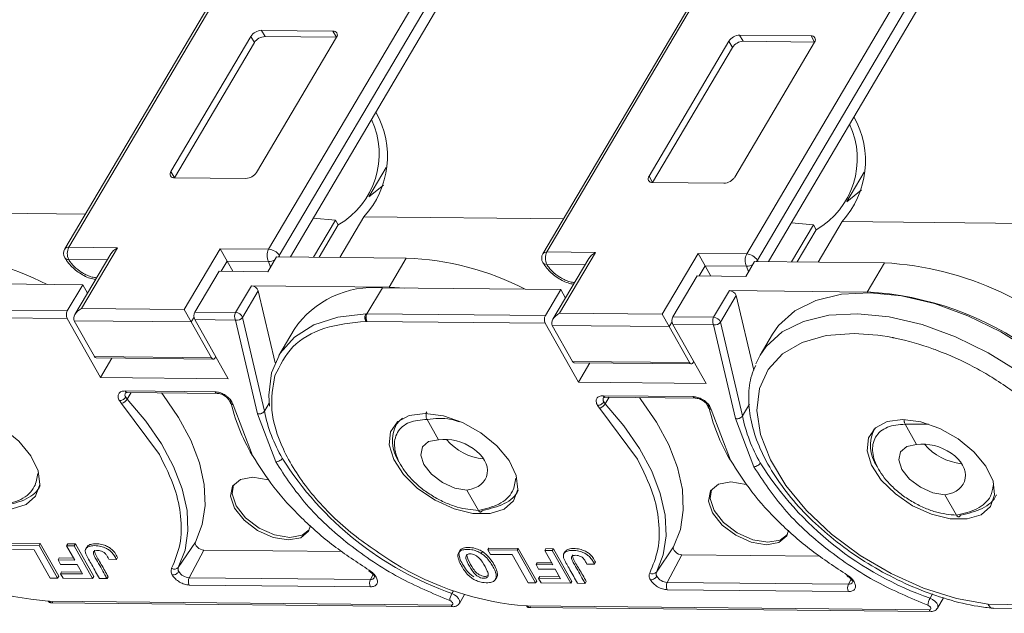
# Model space of a CAD drawing. Header units: millimetres. Extents: x 3045 to 3672, y -465 to -26.
# Tile 26 of 28: x 3508 to 3564, y -140 to -106. Entities that reach past the tile are written whole.
import ezdxf

# ---------------------------------------------------------------- set-up
doc = ezdxf.new("R2010")
doc.units = ezdxf.units.MM

msp = doc.modelspace()

# ---------------------------------------------------------------- linework, layer by layer
at = {"color": 7, "linetype": 'Continuous', "lineweight": 15}
for p, q in [((3510.704, -119.128), (3520.529, -102.498)), ((3520.299, -102.6), (3510.474, -119.229)), ((3531.959, -102.612), (3522.134, -119.241)), ((3532.568, -102.972), (3522.743, -119.601)), ((3547.65, -102.872), (3537.825, -119.501)), ((3538.055, -119.4), (3547.879, -102.77)), ((3559.31, -102.884), (3549.485, -119.513)), ((3559.918, -103.244), (3550.094, -119.873)), ((3523.376, -119.682), (3532.657, -103.973)), ((3550.726, -119.954), (3560.007, -104.245)), ((3525.814, -106.758), (3521.732, -106.718)), ((3521.732, -106.718), (3521.932, -107.073)), ((3525.814, -106.758), (3526.015, -107.114)), ((3553.164, -107.03), (3549.082, -106.99)), ((3549.082, -106.99), (3549.283, -107.345)), ((3553.164, -107.03), (3553.365, -107.386)), ((3521.116, -107.065), (3516.547, -114.798)), ((3521.316, -107.421), (3516.748, -115.153)), ((3521.316, -107.421), (3521.116, -107.065)), ((3521.446, -114.846), (3526.015, -107.114)), ((3526.014, -107.114), (3521.932, -107.073)), ((3548.466, -107.337), (3543.898, -115.069)), ((3548.667, -107.693), (3548.466, -107.337)), ((3548.797, -115.118), (3553.365, -107.386)), ((3553.365, -107.386), (3549.283, -107.345)), ((3548.667, -107.693), (3544.099, -115.425)), ((3516.547, -114.798), (3516.748, -115.153)), ((3527.872, -116.236), (3528.859, -114.566)), ((3555.223, -116.508), (3556.209, -114.838)), ((3516.748, -115.153), (3520.83, -115.194)), ((3543.898, -115.069), (3544.099, -115.425)), ((3544.099, -115.425), (3548.181, -115.466)), ((3528.703, -115.576), (3527.862, -116.254)), ((3556.053, -115.848), (3555.212, -116.526)), ((3500.237, -117.116), (3511.656, -117.229)), ((3524.688, -117.46), (3525.953, -117.571)), ((3524.697, -119.696), (3525.953, -117.571)), ((3525.953, -117.571), (3526.114, -117.856)), ((3527.588, -117.388), (3526.215, -119.711)), ((3527.588, -117.388), (3539.006, -117.501)), ((3552.039, -117.732), (3553.303, -117.843)), ((3554.938, -117.66), (3553.566, -119.983)), ((3554.938, -117.66), (3578.081, -117.89)), ((3526.114, -117.856), (3525.025, -119.699)), ((3552.048, -119.968), (3553.303, -117.843)), ((3553.465, -118.128), (3552.376, -119.971)), ((3553.303, -117.843), (3553.465, -118.128)), ((3513.48, -119.155), (3510.704, -119.128)), ((3511.427, -122.631), (3513.48, -119.155)), ((3519.358, -119.214), (3517.305, -122.689)), ((3522.134, -119.241), (3519.358, -119.214)), ((3519.76, -119.925), (3519.358, -119.214)), ((3540.831, -119.427), (3538.055, -119.4)), ((3510.697, -119.835), (3512.896, -119.857)), ((3513.103, -119.505), (3511.05, -122.98)), ((3519.42, -120.5), (3519.76, -119.925)), ((3520.088, -120.507), (3519.76, -119.925)), ((3519.76, -119.925), (3522.127, -119.948)), ((3522.084, -120.527), (3522.587, -119.675)), ((3522.127, -119.948), (3522.237, -120.268)), ((3522.587, -119.675), (3530.01, -119.748)), ((3522.743, -119.601), (3522.783, -119.677)), ((3530.01, -119.748), (3529.024, -121.418)), ((3540.454, -119.777), (3538.401, -123.252)), ((3538.777, -122.903), (3540.831, -119.427)), ((3546.709, -119.486), (3544.656, -122.961)), ((3549.485, -119.513), (3546.709, -119.486)), ((3547.11, -120.197), (3546.709, -119.486)), ((3549.434, -120.799), (3549.938, -119.947)), ((3549.938, -119.947), (3557.361, -120.02)), ((3550.094, -119.873), (3550.134, -119.949)), ((3517.915, -122.843), (3519.3, -120.499)), ((3519.3, -120.499), (3522.084, -120.527)), ((3538.048, -120.107), (3540.246, -120.129)), ((3546.77, -120.772), (3547.11, -120.197)), ((3547.438, -120.779), (3547.11, -120.197)), ((3547.11, -120.197), (3549.478, -120.22)), ((3549.478, -120.22), (3549.587, -120.54)), ((3557.361, -120.02), (3556.374, -121.69)), ((3545.266, -123.115), (3546.651, -120.771)), ((3546.651, -120.771), (3549.434, -120.799)), ((3511.496, -121.279), (3501.295, -121.177)), ((3511.496, -121.279), (3510.615, -122.77)), ((3511.496, -121.279), (3511.769, -121.763)), ((3521.145, -121.339), (3520.243, -122.866)), ((3520.636, -123.144), (3521.538, -121.617)), ((3529.024, -121.418), (3521.145, -121.339)), ((3521.538, -121.617), (3522.499, -125.734)), ((3527.759, -122.941), (3528.641, -121.449)), ((3538.847, -121.551), (3528.645, -121.449)), ((3529.024, -121.418), (3529.928, -121.462)), ((3538.847, -121.551), (3537.966, -123.042)), ((3538.847, -121.551), (3539.12, -122.035)), ((3548.495, -121.611), (3547.593, -123.138)), ((3556.374, -121.69), (3548.495, -121.611)), ((3547.986, -123.416), (3548.888, -121.889)), ((3548.888, -121.889), (3549.887, -126.167)), ((3510.615, -122.77), (3500.406, -122.669)), ((3517.305, -122.689), (3511.427, -122.631)), ((3517.706, -123.4), (3517.305, -122.689)), ((3510.611, -123.199), (3500.405, -123.097)), ((3512.516, -126.576), (3510.611, -123.199)), ((3511.012, -123.334), (3517.706, -123.4)), ((3512.171, -125.388), (3511.012, -123.334)), ((3517.706, -123.4), (3517.866, -123.129)), ((3517.911, -123.271), (3519.816, -126.649)), ((3520.238, -123.295), (3517.911, -123.271)), ((3520.243, -122.866), (3517.915, -122.843)), ((3521.491, -128.66), (3520.238, -123.295)), ((3521.889, -128.513), (3520.636, -123.144)), ((3527.688, -122.945), (3527.757, -122.941)), ((3537.966, -123.042), (3527.757, -122.941)), ((3544.656, -122.961), (3538.777, -122.903)), ((3545.057, -123.672), (3544.656, -122.961)), ((3547.593, -123.138), (3545.266, -123.115)), ((3517.706, -123.4), (3518.865, -125.455)), ((3523.593, -123.828), (3522.711, -125.322)), ((3527.755, -123.369), (3527.695, -123.369)), ((3537.962, -123.471), (3527.755, -123.369)), ((3539.867, -126.848), (3537.962, -123.471)), ((3538.362, -123.606), (3545.057, -123.672)), ((3539.521, -125.66), (3538.362, -123.606)), ((3545.057, -123.672), (3545.217, -123.401)), ((3545.057, -123.672), (3546.216, -125.727)), ((3545.262, -123.543), (3547.167, -126.921)), ((3547.589, -123.567), (3545.262, -123.543)), ((3548.842, -128.932), (3547.589, -123.567)), ((3549.24, -128.785), (3547.986, -123.416)), ((3550.957, -124.108), (3550.247, -125.311)), ((3518.865, -125.455), (3512.171, -125.388)), ((3512.272, -125.462), (3518.967, -125.529)), ((3513.169, -125.471), (3512.516, -126.576)), ((3549.999, -125.808), (3550.247, -125.311)), ((3546.216, -125.727), (3539.521, -125.66)), ((3539.622, -125.734), (3546.317, -125.801)), ((3540.519, -125.743), (3539.867, -126.848)), ((3519.816, -126.649), (3512.516, -126.576)), ((3547.167, -126.921), (3539.867, -126.848)), ((3513.924, -127.35), (3519.065, -127.401)), ((3513.941, -127.458), (3513.945, -127.453)), ((3514.274, -127.442), (3514.04, -127.814)), ((3514.046, -127.44), (3519.188, -127.491)), ((3541.274, -127.622), (3546.416, -127.673)), ((3541.292, -127.73), (3541.295, -127.725)), ((3541.625, -127.714), (3541.39, -128.086)), ((3541.397, -127.712), (3546.539, -127.763)), ((3513.722, -128.079), (3513.594, -127.907)), ((3515.884, -130.991), (3513.722, -128.079)), ((3520.031, -127.971), (3520.097, -128.143)), ((3520.097, -128.143), (3521.214, -131.044)), ((3521.889, -128.513), (3522.163, -128.05)), ((3541.073, -128.351), (3540.945, -128.179)), ((3543.234, -131.263), (3541.073, -128.351)), ((3547.381, -128.243), (3547.447, -128.415)), ((3547.447, -128.415), (3548.565, -131.316)), ((3549.24, -128.785), (3549.643, -128.102)), ((3522.541, -131.413), (3521.491, -128.66)), ((3531.857, -130.148), (3531.198, -128.979)), ((3549.892, -131.685), (3548.842, -128.932)), ((3529.534, -129.09), (3529.378, -129.354)), ((3556.797, -129.511), (3556.729, -129.626)), ((3559.208, -130.42), (3558.549, -129.251)), ((3558.549, -129.251), (3559.877, -129.254)), ((3534.138, -134.19), (3533.478, -133.022)), ((3561.488, -134.462), (3560.829, -133.294)), ((3509.005, -136.194), (3507.327, -136.177)), ((3507.39, -136.07), (3509.068, -136.087)), ((3509.005, -136.194), (3509.068, -136.087)), ((3510.059, -138.062), (3509.005, -136.194)), ((3509.068, -136.087), (3510.122, -137.955)), ((3510.578, -136.209), (3510.641, -136.103)), ((3511.012, -136.214), (3510.578, -136.209)), ((3510.578, -136.209), (3511.038, -137.026)), ((3510.641, -136.103), (3511.075, -136.107)), ((3511.012, -136.214), (3511.075, -136.107)), ((3512.065, -138.082), (3511.012, -136.214)), ((3511.075, -136.107), (3512.128, -137.975)), ((3511.737, -136.281), (3511.674, -136.387)), ((3516.967, -137.448), (3517.952, -136.001)), ((3544.317, -137.72), (3545.302, -136.272)), ((3507.472, -136.433), (3508.716, -136.446)), ((3508.716, -136.446), (3509.625, -138.057)), ((3513.429, -136.988), (3513.492, -136.882)), ((3518.432, -136.456), (3517.589, -138.039)), ((3526.327, -136.535), (3518.432, -136.456)), ((3534.365, -136.543), (3534.302, -136.649)), ((3534.741, -136.342), (3534.678, -136.449)), ((3534.678, -136.449), (3534.823, -136.705)), ((3536.356, -136.466), (3534.678, -136.449)), ((3534.741, -136.342), (3536.418, -136.359)), ((3534.823, -136.705), (3536.066, -136.718)), ((3536.066, -136.718), (3536.975, -138.329)), ((3536.356, -136.466), (3536.418, -136.359)), ((3537.409, -138.334), (3536.356, -136.466)), ((3536.418, -136.359), (3537.472, -138.227)), ((3537.928, -136.481), (3537.991, -136.375)), ((3538.362, -136.486), (3537.928, -136.481)), ((3537.928, -136.481), (3538.389, -137.298)), ((3537.991, -136.375), (3538.425, -136.379)), ((3538.362, -136.486), (3538.425, -136.379)), ((3539.416, -138.354), (3538.362, -136.486)), ((3538.425, -136.379), (3539.479, -138.247)), ((3539.088, -136.553), (3539.025, -136.659)), ((3545.782, -136.728), (3544.94, -138.311)), ((3553.678, -136.807), (3545.782, -136.728)), ((3510.149, -136.91), (3510.086, -137.016)), ((3510.231, -137.273), (3510.086, -137.016)), ((3511.038, -137.026), (3510.086, -137.016)), ((3510.149, -136.91), (3510.977, -136.918)), ((3511.183, -137.282), (3510.231, -137.273)), ((3511.487, -137.821), (3511.183, -137.282)), ((3512.995, -136.984), (3513.429, -136.988)), ((3537.5, -137.182), (3537.437, -137.288)), ((3537.581, -137.545), (3537.437, -137.288)), ((3538.389, -137.298), (3537.437, -137.288)), ((3537.5, -137.182), (3538.328, -137.19)), ((3540.345, -137.256), (3540.779, -137.26)), ((3540.779, -137.26), (3540.842, -137.154)), ((3510.059, -138.062), (3510.122, -137.955)), ((3510.228, -137.808), (3510.291, -137.702)), ((3510.372, -138.065), (3510.228, -137.808)), ((3510.228, -137.808), (3511.487, -137.821)), ((3510.291, -137.702), (3511.426, -137.713)), ((3512.065, -138.082), (3512.128, -137.975)), ((3512.89, -138.09), (3512.953, -137.983)), ((3527.955, -138.142), (3528.111, -137.849)), ((3537.578, -138.08), (3537.641, -137.974)), ((3538.533, -137.554), (3537.581, -137.545)), ((3537.641, -137.974), (3538.776, -137.985)), ((3538.837, -138.093), (3538.533, -137.554)), ((3509.625, -138.057), (3510.059, -138.062)), ((3510.372, -138.065), (3512.065, -138.082)), ((3512.456, -138.086), (3512.89, -138.09)), ((3527.955, -138.142), (3517.589, -138.039)), ((3527.957, -138.559), (3517.591, -138.456)), ((3535.119, -138.126), (3535.182, -138.02)), ((3536.975, -138.329), (3537.409, -138.334)), ((3537.409, -138.334), (3537.472, -138.227)), ((3537.723, -138.337), (3537.578, -138.08)), ((3537.578, -138.08), (3538.837, -138.093)), ((3537.723, -138.337), (3539.416, -138.354)), ((3539.416, -138.354), (3539.479, -138.247)), ((3539.806, -138.358), (3540.24, -138.362)), ((3540.24, -138.362), (3540.303, -138.255)), ((3555.306, -138.414), (3544.94, -138.311)), ((3555.306, -138.414), (3555.461, -138.121)), ((3532.713, -138.787), (3532.624, -138.937)), ((3533.048, -139.508), (3533.349, -138.998)), ((3555.308, -138.831), (3544.942, -138.728)), ((3560.117, -138.968), (3559.975, -139.209)), ((3509.589, -139.379), (3509.528, -139.378)), ((3532.569, -139.607), (3509.589, -139.379)), ((3509.712, -139.469), (3532.692, -139.697)), ((3533.069, -139.451), (3533.048, -139.508)), ((3536.94, -139.651), (3536.879, -139.65)), ((3559.92, -139.879), (3536.94, -139.651)), ((3560.398, -139.78), (3560.747, -139.19)), ((3590.67, -139.833), (3563.301, -139.561)), ((3537.062, -139.741), (3560.043, -139.969)), ((3560.419, -139.723), (3560.398, -139.78)), ((3563.598, -139.798), (3591.456, -140.075))]:
    msp.add_line(p, q, dxfattribs=at)
at = {"color": 7, "linetype": 'Continuous', "lineweight": 15, "flags": 128}
for points in [[(3522.743, -119.601), (3522.695, -119.669), (3522.69, -119.676)], [(3550.094, -119.873), (3550.045, -119.941), (3550.04, -119.948)], [(3550.957, -124.108), (3551.305, -123.612), (3552.234, -122.774), (3553.445, -122.171), (3554.9, -121.82), (3556.552, -121.734), (3558.349, -121.914), (3560.233, -122.357), (3562.144, -123.046), (3564.02, -123.96), (3565.802, -125.07)], [(3522.181, -128.214), (3522.139, -127.589), (3522.295, -126.311), (3522.79, -125.194), (3523.608, -124.272), (3524.722, -123.577), (3526.097, -123.13), (3527.688, -122.945)], [(3550.247, -125.311), (3550.594, -124.815), (3551.523, -123.977), (3552.734, -123.373), (3554.189, -123.023), (3555.842, -122.937), (3557.639, -123.117), (3559.523, -123.559), (3561.433, -124.249), (3563.309, -125.163), (3565.091, -126.273)], [(3563.301, -139.561), (3561.479, -139.231), (3559.606, -138.638), (3557.747, -137.804), (3555.969, -136.759), (3554.335, -135.538), (3552.903, -134.187), (3551.725, -132.753), (3550.841, -131.286), (3550.283, -129.84), (3550.072, -128.464), (3550.214, -127.209), (3550.705, -126.118), (3551.526, -125.231), (3552.65, -124.58), (3554.036, -124.186), (3555.634, -124.064)], [(3518.865, -125.455), (3518.901, -125.501), (3518.944, -125.525), (3518.989, -125.526), (3519.032, -125.503), (3519.069, -125.458), (3519.096, -125.396), (3519.1, -125.38)], [(3546.216, -125.727), (3546.252, -125.773), (3546.294, -125.797), (3546.339, -125.798), (3546.382, -125.775), (3546.419, -125.73), (3546.446, -125.668), (3546.451, -125.652)], [(3516.967, -137.448), (3517.352, -136.457), (3517.519, -135.363), (3517.464, -134.186), (3517.189, -132.946), (3516.699, -131.667), (3516.002, -130.369), (3515.11, -129.077), (3514.04, -127.814)], [(3517.952, -136.001), (3518.34, -135.001), (3518.508, -133.899), (3518.453, -132.712), (3518.176, -131.462), (3517.682, -130.172), (3516.979, -128.864), (3516.08, -127.562), (3516, -127.459)], [(3545.302, -136.272), (3545.691, -135.273), (3545.859, -134.171), (3545.804, -132.984), (3545.527, -131.734), (3545.032, -130.444), (3544.329, -129.136), (3543.43, -127.834), (3543.351, -127.731)], [(3503.734, -128.361), (3504.781, -128.499), (3505.879, -128.88), (3506.931, -129.472), (3507.844, -130.22), (3508.535, -131.059), (3508.944, -131.915), (3509.035, -132.71), (3508.799, -133.376), (3508.258, -133.851), (3507.459, -134.095), (3506.473, -134.085), (3505.388, -133.823), (3504.301, -133.331), (3503.308, -132.653), (3502.497, -131.851), (3501.94, -130.994), (3501.688, -130.159), (3501.761, -129.42), (3502.154, -128.843), (3502.832, -128.48), (3503.734, -128.361)], [(3544.317, -137.72), (3544.702, -136.729), (3544.869, -135.635), (3544.815, -134.458), (3544.54, -133.218), (3544.049, -131.939), (3543.352, -130.641), (3542.461, -129.349), (3541.39, -128.086)], [(3531.085, -128.633), (3532.132, -128.771), (3533.23, -129.152), (3534.282, -129.744), (3535.194, -130.492), (3535.886, -131.331), (3536.295, -132.187), (3536.386, -132.982), (3536.15, -133.648), (3535.608, -134.123), (3534.809, -134.367), (3533.824, -134.357), (3532.739, -134.095), (3531.652, -133.603), (3530.659, -132.925), (3529.848, -132.123), (3529.291, -131.266), (3529.038, -130.431), (3529.112, -129.692), (3529.505, -129.115), (3530.182, -128.752), (3531.085, -128.633)], [(3529.449, -129.247), (3529.595, -129.078), (3529.795, -128.913)], [(3558.412, -128.989), (3559.451, -129.125), (3560.54, -129.504), (3561.584, -130.09), (3562.489, -130.833), (3563.175, -131.665), (3563.581, -132.514), (3563.671, -133.304), (3563.437, -133.963), (3562.9, -134.435), (3562.107, -134.677), (3561.129, -134.667), (3560.053, -134.407), (3558.975, -133.919), (3557.989, -133.247), (3557.185, -132.451), (3556.633, -131.6), (3556.382, -130.772), (3556.455, -130.039), (3556.845, -129.467), (3557.517, -129.106), (3558.412, -128.989)], [(3533.478, -133.022), (3532.785, -132.906), (3532.074, -132.589), (3531.454, -132.12), (3531.018, -131.568), (3530.833, -131.02), (3530.928, -130.557), (3531.288, -130.251), (3531.857, -130.148)], [(3560.829, -133.294), (3560.136, -133.178), (3559.425, -132.861), (3558.804, -132.391), (3558.369, -131.84), (3558.184, -131.292), (3558.279, -130.829), (3558.638, -130.523), (3559.208, -130.42)], [(3523.261, -135.88), (3522.394, -135.735), (3521.506, -135.339), (3520.73, -134.752), (3520.185, -134.063), (3519.954, -133.377), (3520.073, -132.799), (3520.522, -132.416), (3521.234, -132.287), (3522.1, -132.432), (3522.17, -132.454)], [(3520.118, -132.73), (3520.038, -133.235), (3520.269, -133.921), (3520.814, -134.61), (3521.59, -135.197), (3522.478, -135.593), (3523.344, -135.738)], [(3550.611, -136.152), (3549.745, -136.007), (3548.856, -135.611), (3548.08, -135.024), (3547.536, -134.335), (3547.305, -133.649), (3547.423, -133.071), (3547.872, -132.688), (3548.584, -132.559), (3549.451, -132.704), (3549.495, -132.718)], [(3547.469, -133.002), (3547.389, -133.507), (3547.62, -134.193), (3548.164, -134.882), (3548.94, -135.469), (3549.829, -135.865), (3550.695, -136.01)], [(3524.533, -135.052), (3524.422, -135.368), (3523.973, -135.751), (3523.261, -135.88)], [(3523.344, -135.738), (3524.056, -135.609), (3524.46, -135.295)], [(3551.886, -135.309), (3551.772, -135.64), (3551.323, -136.023), (3550.611, -136.152)], [(3550.695, -136.01), (3551.407, -135.881), (3551.811, -135.567)], [(3517.952, -136.001), (3517.936, -136.064), (3517.95, -136.138), (3517.991, -136.215), (3518.057, -136.291), (3518.141, -136.358), (3518.237, -136.41), (3518.337, -136.444), (3518.432, -136.456)], [(3545.302, -136.272), (3545.287, -136.336), (3545.3, -136.41), (3545.342, -136.487), (3545.407, -136.563), (3545.492, -136.63), (3545.588, -136.682), (3545.687, -136.716), (3545.782, -136.728)], [(3527.891, -137.612), (3527.875, -137.636), (3527.864, -137.651), (3527.859, -137.658), (3527.858, -137.657)], [(3555.241, -137.884), (3555.225, -137.908), (3555.215, -137.923), (3555.209, -137.93), (3555.209, -137.928)], [(3532.624, -138.937), (3532.773, -139.009), (3532.904, -139.108), (3533.004, -139.223), (3533.061, -139.341), (3533.069, -139.449), (3533.069, -139.451)], [(3532.493, -139.341), (3532.552, -139.369), (3532.604, -139.409), (3532.644, -139.454), (3532.666, -139.501), (3532.669, -139.544), (3532.653, -139.578), (3532.618, -139.6), (3532.569, -139.607)], [(3559.843, -139.613), (3559.902, -139.641), (3559.955, -139.68), (3559.994, -139.726), (3560.017, -139.773), (3560.02, -139.816), (3560.003, -139.85), (3559.968, -139.872), (3559.92, -139.879)], [(3559.975, -139.209), (3560.123, -139.281), (3560.255, -139.38), (3560.355, -139.495), (3560.412, -139.613), (3560.42, -139.721), (3560.419, -139.723)]]:
    msp.add_lwpolyline(points, dxfattribs=at)
at = {"color": 7, "linetype": 'Continuous', "lineweight": 15}
for centre, radius, start, end in [((3521.759, -107.486), 0.769, 92.0373, 146.8179), ((3525.847, -106.974), 0.218, 320.211, 98.6442), ((3549.11, -107.758), 0.769, 92.0373, 146.8179), ((3553.197, -107.246), 0.218, 320.211, 98.6442), ((3521.96, -107.841), 0.769, 92.0373, 146.8179), ((3549.31, -108.113), 0.769, 92.0373, 146.8179), ((3523.771, -113.917), 5.158, 317.7133, 29.2632), ((3523.761, -113.788), 4.699, 300.0432, 24.8613), ((3551.112, -114.06), 4.699, 300.0432, 24.8613), ((3551.122, -114.189), 5.158, 317.7133, 29.2632), ((3516.715, -114.937), 0.218, 140.211, 278.6442), ((3520.803, -114.426), 0.769, 272.0373, 326.8179), ((3544.066, -115.209), 0.218, 140.211, 278.6442), ((3548.153, -114.698), 0.769, 272.0373, 326.8179), ((3510.905, -119.483), 0.5, 149.4249, 209.4276), ((3510.677, -119.378), 0.251, 83.81, 143.7347), ((3511.383, -119.488), 0.768, 152.0331, 206.8221), ((3522.813, -119.602), 0.768, 152.0331, 206.8221), ((3522.092, -120.009), 0.768, 32.0331, 86.8221), ((3538.028, -119.65), 0.251, 83.81, 143.7347), ((3538.733, -119.76), 0.768, 152.0331, 206.8221), ((3502.025, -135.795), 16.331, 62.8879, 87.7746), ((3510.669, -119.597), 0.24, 213.4737, 276.6896), ((3522.107, -119.215), 0.733, 271.5901, 301.3961), ((3529.376, -136.067), 16.331, 62.8879, 87.7746), ((3538.255, -119.755), 0.5, 149.4249, 209.4276), ((3550.163, -119.874), 0.768, 152.0331, 206.8221), ((3549.442, -120.281), 0.768, 32.0331, 86.8221), ((3538.02, -119.869), 0.24, 213.4737, 276.6896), ((3549.457, -119.487), 0.733, 271.5901, 301.3961), ((3556.353, -138.137), 18.145, 43.3493, 86.8179), ((3521.131, -121.776), 0.437, 21.3105, 88.2063), ((3528.146, -126.946), 5.518, 84.9102, 145.6013), ((3548.482, -122.048), 0.437, 21.3105, 88.2063), ((3555.441, -139.372), 17.707, 53.7796, 86.9775), ((3511.027, -122.989), 0.466, 152.0331, 206.8221), ((3518.327, -123.061), 0.466, 152.0331, 206.8221), ((3520.654, -123.084), 0.466, 152.0331, 206.8221), ((3520.325, -122.924), 0.38, 256.8367, 324.7558), ((3520.229, -123.302), 0.437, 21.3105, 88.2063), ((3528.178, -123.158), 0.473, 164.9284, 206.5629), ((3538.377, -123.261), 0.466, 152.0331, 206.8221), ((3545.677, -123.333), 0.466, 152.0331, 206.8221), ((3548.005, -123.356), 0.466, 152.0331, 206.8221), ((3547.58, -123.574), 0.437, 21.3105, 88.2063), ((3547.676, -123.196), 0.38, 256.8367, 324.7558), ((3512.283, -125.341), 0.122, 202.656, 264.887), ((3539.633, -125.613), 0.122, 202.656, 264.887), ((3513.465, -127.448), 0.682, 292.221, 327.543), ((3514.148, -127.568), 0.234, 152.1267, 216.8181), ((3514.059, -127.294), 0.146, 202.383, 265.1601), ((3514.455, -127.424), 0.57, 209.8948, 223.2837), ((3519.201, -127.345), 0.147, 202.4741, 264.2457), ((3530.114, -125.665), 10.407, 192.2476, 210.969), ((3541.498, -127.839), 0.234, 152.1267, 216.8181), ((3541.409, -127.566), 0.146, 202.383, 265.1601), ((3546.552, -127.616), 0.147, 202.4741, 264.2457), ((3520.135, -127.925), 0.221, 203.0502, 259.9946), ((3540.815, -127.72), 0.682, 292.221, 327.543), ((3541.805, -127.696), 0.57, 209.8948, 223.2837), ((3547.486, -128.197), 0.221, 203.0502, 259.9946), ((3557.464, -125.937), 10.407, 192.2476, 210.969), ((3530.586, -126.737), 8.876, 191.5427, 210.202), ((3557.936, -127.009), 8.876, 191.5427, 210.202), ((3531.27, -130.209), 2.059, 152.1644, 215.3955), ((3558.62, -130.481), 2.059, 152.1644, 215.3955), ((3534.743, -128.056), 3.202, 220.2871, 264.4174), ((3562.093, -128.328), 3.202, 220.2871, 264.4174), ((3538.814, -121.207), 18.78, 212.1561, 250.7561), ((3566.164, -121.479), 18.78, 212.1561, 250.7561), ((3510.821, -122.53), 16.898, 238.2774, 265.6137), ((3516.746, -137.261), 0.289, 235.8263, 319.7248), ((3517.199, -137.543), 0.251, 157.6361, 214.6524), ((3538.171, -122.802), 16.898, 238.2774, 265.6137), ((3517.631, -137.287), 0.753, 212.033, 266.8221), ((3544.097, -137.533), 0.289, 235.8263, 319.7248), ((3544.55, -137.815), 0.251, 157.6361, 214.6524), ((3544.981, -137.559), 0.753, 212.033, 266.8221), ((3518.01, -138.245), 0.469, 153.8942, 206.6934), ((3528.376, -138.348), 0.469, 153.8942, 206.6934), ((3527.985, -137.906), 0.238, 262.8197, 327.5993), ((3545.361, -138.517), 0.469, 153.8942, 206.6934), ((3555.727, -138.62), 0.469, 153.8942, 206.6934), ((3555.335, -138.178), 0.238, 262.8197, 327.5993), ((3533.478, -139.438), 0.99, 149.619, 174.3706), ((3509.727, -139.32), 0.15, 203.2684, 264.289), ((3532.709, -139.546), 0.152, 203.8077, 263.7242), ((3537.077, -139.592), 0.15, 203.2684, 264.289), ((3560.828, -139.71), 0.99, 149.619, 174.3706), ((3560.059, -139.818), 0.152, 203.8077, 263.7242)]:
    msp.add_arc(centre, radius, start, end, dxfattribs=at)
for centre, major_axis, ratio, start_param, end_param in [((3513.681, -119.511), (-0.616, -0.347), 0.577382, 4.712389, 5.497706), ((3541.031, -119.783), (-0.616, -0.347), 0.577382, 4.712389, 5.497706), ((3511.627, -122.986), (-0.616, -0.347), 0.577382, 4.712389, 6.283185), ((3538.978, -123.258), (-0.616, -0.347), 0.577382, 4.712389, 6.283185), ((3532.668, -131.585), (1.936, -0.657), 0.673766, 5.357573, 8.499166), ((3560.018, -131.857), (1.936, -0.657), 0.673766, 5.357573, 8.499166)]:
    msp.add_ellipse(centre, major_axis=major_axis, ratio=ratio, start_param=start_param, end_param=end_param, dxfattribs=at)
for points, knots in [([(3510.469, -119.729), (3510.54, -119.839), (3510.734, -120.14), (3511.223, -120.564), (3511.785, -120.89), (3512.127, -120.954), (3512.235, -120.974)], [0, 0, 0, 0, 0.187855, 0.517251, 0.847779, 1, 1, 1, 1]), ([(3512.293, -120.877), (3512.206, -120.867), (3512.032, -120.847), (3511.751, -120.736), (3511.569, -120.644), (3511.478, -120.59), (3511.466, -120.583), (3511.292, -120.479), (3511.057, -120.296), (3510.88, -120.098), (3510.803, -119.999), (3510.755, -119.932), (3510.717, -119.868), (3510.697, -119.835)], [0, 0, 0, 0, 0.143531, 0.290073, 0.436873, 0.437509, 0.442594, 0.456793, 0.729045, 0.864377, 0.871149, 0.931871, 1, 1, 1, 1]), ([(3537.82, -120.001), (3537.89, -120.11), (3538.084, -120.412), (3538.573, -120.836), (3539.136, -121.162), (3539.478, -121.226), (3539.586, -121.246)], [0, 0, 0, 0, 0.187855, 0.517251, 0.847779, 1, 1, 1, 1]), ([(3539.644, -121.149), (3539.557, -121.139), (3539.382, -121.119), (3539.101, -121.008), (3538.919, -120.916), (3538.828, -120.862), (3538.816, -120.855), (3538.643, -120.751), (3538.408, -120.568), (3538.231, -120.37), (3538.154, -120.271), (3538.106, -120.204), (3538.068, -120.14), (3538.048, -120.107)], [0, 0, 0, 0, 0.143531, 0.290073, 0.436873, 0.437509, 0.442594, 0.456793, 0.729045, 0.864377, 0.871149, 0.931871, 1, 1, 1, 1]), ([(3527.721, -123.035), (3527.714, -123.058), (3527.701, -123.098), (3527.688, -123.17), (3527.681, -123.242), (3527.683, -123.314), (3527.691, -123.351), (3527.695, -123.369)], [0, 0, 0, 0, 0.200957, 0.349358, 0.590717, 0.801155, 1, 1, 1, 1]), ([(3527.757, -122.941), (3527.75, -122.953), (3527.733, -122.981), (3527.726, -123.015), (3527.721, -123.035)], [0, 0, 0, 0, 0.417545, 1, 1, 1, 1]), ([(3527.695, -123.369), (3526.878, -123.459), (3525.208, -123.644), (3523.357, -124.725), (3522.78, -125.892), (3522.491, -126.475)], [0, 0, 0, 0, 0.324045, 0.662023, 1, 1, 1, 1]), ([(3555.634, -124.064), (3556.347, -124.106), (3557.062, -124.149), (3557.829, -124.298), (3557.882, -124.308), (3558.654, -124.463), (3559.442, -124.688), (3560.236, -124.977), (3561.028, -125.27), (3561.821, -125.63), (3562.586, -126.039), (3562.958, -126.24), (3563.688, -126.662), (3564.331, -127.108), (3564.678, -127.349)], [0, 0, 0, 0, 0.246324, 0.246972, 0.251577, 0.263925, 0.499775, 0.501858, 0.518161, 0.753231, 0.755268, 0.771134, 0.876615, 1, 1, 1, 1]), ([(3550.001, -125.892), (3549.917, -126.075), (3549.669, -126.617), (3549.565, -127.657), (3549.672, -128.956), (3550.078, -130.326), (3550.76, -131.726), (3551.706, -133.12), (3552.886, -134.465), (3554.265, -135.724), (3555.804, -136.864), (3557.463, -137.857), (3559.198, -138.678), (3560.963, -139.298), (3562.434, -139.656), (3563.284, -139.755), (3563.571, -139.788)], [0, 0, 0, 0, 0.037097, 0.110235, 0.184485, 0.260505, 0.337872, 0.415821, 0.493776, 0.571593, 0.649287, 0.726926, 0.804593, 0.882351, 0.960291, 1, 1, 1, 1]), ([(3522.491, -126.475), (3522.377, -127.116), (3522.148, -128.398), (3522.864, -130.708), (3524.356, -133.082), (3526.552, -135.366), (3528.388, -136.581), (3529.286, -137.175)], [0, 0, 0, 0, 0.196619, 0.393237, 0.598309, 0.803381, 1, 1, 1, 1]), ([(3513.594, -127.907), (3513.562, -127.833), (3513.498, -127.685), (3513.543, -127.5), (3513.684, -127.372), (3513.844, -127.357), (3513.924, -127.35)], [0, 0, 0, 0, 0.250177, 0.500521, 0.750628, 1, 1, 1, 1]), ([(3513.594, -127.907), (3513.63, -127.904), (3513.705, -127.897), (3513.818, -127.844), (3513.908, -127.777), (3513.944, -127.73), (3513.961, -127.707)], [0, 0, 0, 0, 0.270897, 0.562244, 0.789076, 1, 1, 1, 1]), ([(3513.946, -127.454), (3513.945, -127.455), (3513.943, -127.457), (3513.979, -127.441), (3514.021, -127.44), (3514.046, -127.44)], [0, 0, 0, 0, 0.206366, 0.51494, 1, 1, 1, 1]), ([(3519.065, -127.401), (3519.155, -127.41), (3519.329, -127.428), (3519.573, -127.538), (3519.754, -127.659), (3519.912, -127.796), (3519.986, -127.905), (3520.031, -127.971)], [0, 0, 0, 0, 0.249471, 0.485923, 0.631324, 0.776361, 1, 1, 1, 1]), ([(3519.186, -127.491), (3519.225, -127.493), (3519.303, -127.498), (3519.429, -127.534), (3519.552, -127.588), (3519.667, -127.658), (3519.768, -127.741), (3519.849, -127.831), (3519.907, -127.924), (3519.924, -127.982), (3519.932, -128.012)], [0, 0, 0, 0, 0.127289, 0.253904, 0.379855, 0.505152, 0.629805, 0.753823, 0.877218, 1, 1, 1, 1]), ([(3540.945, -128.179), (3540.913, -128.105), (3540.849, -127.957), (3540.894, -127.772), (3541.034, -127.644), (3541.194, -127.629), (3541.274, -127.622)], [0, 0, 0, 0, 0.250177, 0.500521, 0.750628, 1, 1, 1, 1]), ([(3541.296, -127.726), (3541.296, -127.727), (3541.293, -127.729), (3541.329, -127.713), (3541.371, -127.712), (3541.397, -127.712)], [0, 0, 0, 0, 0.206366, 0.51494, 1, 1, 1, 1]), ([(3546.416, -127.673), (3546.505, -127.682), (3546.679, -127.7), (3546.924, -127.81), (3547.105, -127.931), (3547.263, -128.068), (3547.337, -128.177), (3547.381, -128.243)], [0, 0, 0, 0, 0.249471, 0.485923, 0.631324, 0.776361, 1, 1, 1, 1]), ([(3546.536, -127.763), (3546.575, -127.765), (3546.654, -127.77), (3546.779, -127.806), (3546.903, -127.86), (3547.018, -127.93), (3547.119, -128.013), (3547.199, -128.103), (3547.258, -128.196), (3547.274, -128.254), (3547.282, -128.284)], [0, 0, 0, 0, 0.1272889, 0.2539041, 0.3798551, 0.505152, 0.6298047, 0.7538234, 0.8772184, 1, 1, 1, 1]), ([(3540.945, -128.179), (3540.981, -128.176), (3541.056, -128.169), (3541.169, -128.116), (3541.258, -128.049), (3541.294, -128.002), (3541.311, -127.979)], [0, 0, 0, 0, 0.270897, 0.562244, 0.789076, 1, 1, 1, 1]), ([(3521.889, -128.513), (3521.874, -128.534), (3521.84, -128.581), (3521.767, -128.627), (3521.693, -128.655), (3521.629, -128.669), (3521.559, -128.673), (3521.514, -128.664), (3521.491, -128.66)], [0, 0, 0, 0, 0.197231, 0.429158, 0.558746, 0.697086, 0.844173, 1, 1, 1, 1]), ([(3534.138, -134.19), (3533.74, -134.151), (3533.13, -134.092), (3532.248, -133.758), (3531.58, -133.417), (3530.957, -132.995), (3530.255, -132.386), (3529.605, -131.554), (3529.319, -130.726), (3529.337, -130.124), (3529.489, -129.71), (3529.777, -129.378), (3530.291, -129.059), (3530.84, -129.011), (3531.198, -128.979)], [0, 0, 0, 0, 0.1200938, 0.1846527, 0.2505093, 0.3162915, 0.3806362, 0.5, 0.6193638, 0.6837085, 0.7494907, 0.8153473, 0.8799062, 1, 1, 1, 1]), ([(3531.198, -128.979), (3531.186, -128.954), (3531.165, -128.912), (3531.147, -128.836), (3531.14, -128.771), (3531.14, -128.704), (3531.147, -128.64), (3531.16, -128.587), (3531.172, -128.56), (3531.176, -128.55)], [0, 0, 0, 0, 0.204049, 0.340626, 0.499474, 0.615725, 0.75984, 0.920238, 1, 1, 1, 1]), ([(3531.198, -128.979), (3531.651, -128.93), (3532.258, -128.865), (3532.884, -129.068), (3533.042, -129.119)], [0, 0, 0, 0, 0.747581, 1, 1, 1, 1]), ([(3549.24, -128.785), (3549.224, -128.806), (3549.191, -128.853), (3549.117, -128.899), (3549.044, -128.927), (3548.979, -128.941), (3548.909, -128.944), (3548.865, -128.936), (3548.842, -128.932)], [0, 0, 0, 0, 0.197231, 0.429158, 0.558746, 0.697086, 0.844173, 1, 1, 1, 1]), ([(3561.488, -134.462), (3561.091, -134.423), (3560.48, -134.364), (3559.599, -134.03), (3558.93, -133.689), (3558.307, -133.267), (3557.606, -132.658), (3556.956, -131.826), (3556.67, -130.998), (3556.688, -130.396), (3556.84, -129.982), (3557.128, -129.65), (3557.641, -129.331), (3558.191, -129.283), (3558.549, -129.251)], [0, 0, 0, 0, 0.120094, 0.184653, 0.250509, 0.316292, 0.380636, 0.5, 0.619364, 0.683708, 0.749491, 0.815347, 0.879906, 1, 1, 1, 1]), ([(3558.549, -129.251), (3558.536, -129.226), (3558.515, -129.184), (3558.497, -129.108), (3558.49, -129.05), (3558.491, -129.014), (3558.491, -129.002)], [0, 0, 0, 0, 0.357437, 0.596681, 0.874936, 1, 1, 1, 1]), ([(3516.584, -137.5), (3516.769, -137.056), (3517.144, -136.155), (3517.161, -134.589), (3516.81, -132.854), (3516.209, -131.644), (3515.884, -130.991)], [0, 0, 0, 0, 0.244254, 0.496621, 0.728157, 1, 1, 1, 1]), ([(3521.214, -131.044), (3521.596, -131.652), (3522.359, -132.869), (3523.963, -134.62), (3525.804, -136.244), (3527.198, -137.158), (3527.891, -137.612)], [0, 0, 0, 0, 0.252852, 0.506156, 0.754853, 1, 1, 1, 1]), ([(3522.541, -131.413), (3522.579, -131.409), (3522.656, -131.402), (3522.773, -131.345), (3522.864, -131.274), (3522.898, -131.225), (3522.915, -131.202)], [0, 0, 0, 0, 0.270259, 0.562427, 0.789735, 1, 1, 1, 1]), ([(3532.493, -139.341), (3531.511, -138.929), (3529.492, -138.084), (3526.655, -136.166), (3524.165, -133.889), (3523.08, -132.234), (3522.541, -131.413)], [0, 0, 0, 0, 0.237855, 0.488911, 0.746343, 1, 1, 1, 1]), ([(3543.935, -137.772), (3544.12, -137.328), (3544.495, -136.427), (3544.511, -134.861), (3544.16, -133.126), (3543.559, -131.916), (3543.234, -131.263)], [0, 0, 0, 0, 0.244254, 0.496621, 0.728157, 1, 1, 1, 1]), ([(3548.565, -131.316), (3548.946, -131.924), (3549.71, -133.141), (3551.313, -134.892), (3553.154, -136.516), (3554.549, -137.43), (3555.241, -137.884)], [0, 0, 0, 0, 0.252852, 0.506156, 0.754853, 1, 1, 1, 1]), ([(3549.892, -131.685), (3549.929, -131.681), (3550.007, -131.674), (3550.124, -131.617), (3550.215, -131.546), (3550.249, -131.497), (3550.265, -131.474)], [0, 0, 0, 0, 0.270259, 0.562427, 0.789735, 1, 1, 1, 1]), ([(3559.843, -139.613), (3558.861, -139.201), (3556.842, -138.356), (3554.006, -136.438), (3551.516, -134.161), (3550.43, -132.506), (3549.892, -131.685)], [0, 0, 0, 0, 0.237855, 0.488911, 0.746343, 1, 1, 1, 1]), ([(3508.922, -132.07), (3508.883, -132.33), (3508.793, -132.929), (3508.024, -133.627), (3507.196, -133.822), (3506.787, -133.918)], [0, 0, 0, 0, 0.279487, 0.643591, 1, 1, 1, 1]), ([(3536.273, -132.342), (3536.234, -132.602), (3536.144, -133.201), (3535.374, -133.899), (3534.547, -134.094), (3534.138, -134.19)], [0, 0, 0, 0, 0.279487, 0.643591, 1, 1, 1, 1]), ([(3509.068, -132.76), (3509.067, -132.763), (3508.934, -133.089), (3508.322, -133.603), (3507.465, -133.812), (3507.037, -133.917)], [0, 0, 0, 0, 0.0049582, 0.5027827, 1, 1, 1, 1]), ([(3563.586, -132.759), (3563.552, -132.968), (3563.464, -133.514), (3562.722, -134.169), (3561.896, -134.365), (3561.488, -134.462)], [0, 0, 0, 0, 0.2383919, 0.6232628, 1, 1, 1, 1]), ([(3536.418, -133.032), (3536.417, -133.035), (3536.285, -133.361), (3535.673, -133.875), (3534.816, -134.084), (3534.387, -134.189)], [0, 0, 0, 0, 0.0049582, 0.5027827, 1, 1, 1, 1]), ([(3563.769, -133.304), (3563.768, -133.307), (3563.635, -133.633), (3563.023, -134.147), (3562.166, -134.356), (3561.738, -134.461)], [0, 0, 0, 0, 0.0049582, 0.5027827, 1, 1, 1, 1]), ([(3534.359, -134.192), (3534.352, -134.205), (3534.336, -134.236), (3534.303, -134.267), (3534.267, -134.282), (3534.228, -134.28), (3534.182, -134.256), (3534.152, -134.212), (3534.138, -134.19)], [0, 0, 0, 0, 0.117799, 0.292406, 0.452272, 0.572429, 0.783057, 1, 1, 1, 1]), ([(3561.71, -134.464), (3561.703, -134.477), (3561.686, -134.508), (3561.654, -134.539), (3561.618, -134.553), (3561.578, -134.551), (3561.532, -134.528), (3561.503, -134.484), (3561.488, -134.462)], [0, 0, 0, 0, 0.117799, 0.292406, 0.452272, 0.572429, 0.783057, 1, 1, 1, 1]), ([(3513.429, -136.988), (3513.39, -136.917), (3513.312, -136.772), (3513.161, -136.575), (3512.967, -136.418), (3512.733, -136.3), (3512.418, -136.207), (3512.088, -136.193), (3511.825, -136.247), (3511.682, -136.35), (3511.63, -136.491), (3511.662, -136.656), (3511.743, -136.827), (3511.867, -137.04), (3512.101, -137.46), (3512.309, -137.826), (3512.456, -138.086)], [0, 0, 0, 0, 0.060966, 0.122555, 0.166943, 0.211374, 0.27887, 0.373201, 0.446631, 0.499185, 0.54401, 0.599254, 0.643956, 0.689261, 0.779896, 1, 1, 1, 1]), ([(3511.744, -136.285), (3511.766, -136.253), (3511.822, -136.169), (3512.054, -136.096), (3512.374, -136.087), (3512.713, -136.162), (3512.969, -136.273), (3513.176, -136.423), (3513.357, -136.631), (3513.442, -136.789), (3513.492, -136.882)], [0, 0, 0, 0, 0.078606, 0.2069388, 0.4061748, 0.5468783, 0.6491422, 0.7363127, 0.84596, 1, 1, 1, 1]), ([(3533.877, -137.992), (3533.803, -137.939), (3533.609, -137.799), (3533.29, -137.395), (3533.055, -136.971), (3533.008, -136.605), (3533.093, -136.436), (3533.284, -136.327), (3533.574, -136.297), (3533.908, -136.336), (3534.186, -136.438), (3534.322, -136.518), (3534.365, -136.543)], [0, 0, 0, 0, 0.068925, 0.181835, 0.429589, 0.512717, 0.596699, 0.671038, 0.773392, 0.880953, 0.962175, 1, 1, 1, 1]), ([(3512.89, -138.09), (3512.849, -138.018), (3512.646, -137.659), (3512.408, -137.22), (3512.165, -136.816), (3512.108, -136.674), (3512.099, -136.591), (3512.133, -136.532), (3512.218, -136.49), (3512.346, -136.478), (3512.501, -136.491), (3512.6, -136.534), (3512.65, -136.556)], [0, 0, 0, 0, 0.10516, 0.525798, 0.642954, 0.69438, 0.736747, 0.770674, 0.814759, 0.886948, 0.943322, 1, 1, 1, 1]), ([(3512.176, -136.466), (3512.175, -136.467), (3512.162, -136.484), (3512.168, -136.55), (3512.264, -136.816), (3512.585, -137.308), (3512.824, -137.748), (3512.953, -137.983)], [0, 0, 0, 0, 0.003933, 0.049021, 0.135844, 0.537241, 1, 1, 1, 1]), ([(3512.65, -136.556), (3512.673, -136.569), (3512.728, -136.6), (3512.819, -136.687), (3512.905, -136.819), (3512.962, -136.925), (3512.995, -136.984)], [0, 0, 0, 0, 0.120772, 0.299416, 0.603738, 1, 1, 1, 1]), ([(3534.302, -136.649), (3534.211, -136.6), (3534.03, -136.5), (3533.695, -136.416), (3533.38, -136.406), (3533.113, -136.476), (3532.974, -136.618), (3532.951, -136.801), (3532.991, -136.98), (3533.07, -137.184), (3533.198, -137.427), (3533.378, -137.698), (3533.582, -137.934), (3533.749, -138.052), (3533.814, -138.099)], [0, 0, 0, 0, 0.077726, 0.155352, 0.276594, 0.36227, 0.448522, 0.525591, 0.586453, 0.64883, 0.745829, 0.844558, 0.939133, 1, 1, 1, 1]), ([(3533.427, -136.804), (3533.423, -136.829), (3533.406, -136.925), (3533.527, -137.215), (3533.713, -137.547), (3533.932, -137.845), (3534.119, -137.976), (3534.269, -138.045), (3534.417, -138.076), (3534.548, -138.066), (3534.642, -138.021), (3534.674, -137.969), (3534.689, -137.945)], [0, 0, 0, 0, 0.049968, 0.193018, 0.475404, 0.617015, 0.680621, 0.743737, 0.81298, 0.874323, 0.941059, 1, 1, 1, 1]), ([(3534.689, -137.945), (3534.695, -137.922), (3534.716, -137.839), (3534.612, -137.56), (3534.429, -137.233), (3534.209, -136.93), (3534.022, -136.786), (3533.87, -136.711), (3533.721, -136.671), (3533.59, -136.67), (3533.479, -136.711), (3533.446, -136.771), (3533.427, -136.804)], [0, 0, 0, 0, 0.047136, 0.170596, 0.457333, 0.600622, 0.668644, 0.736207, 0.798456, 0.860666, 0.924302, 1, 1, 1, 1]), ([(3533.49, -136.697), (3533.486, -136.722), (3533.469, -136.818), (3533.59, -137.109), (3533.776, -137.44), (3533.995, -137.738), (3534.182, -137.869), (3534.332, -137.939), (3534.479, -137.968), (3534.603, -137.963), (3534.653, -137.932), (3534.676, -137.918)], [0, 0, 0, 0, 0.054028, 0.208702, 0.514034, 0.667152, 0.735927, 0.804172, 0.879041, 0.945368, 1, 1, 1, 1]), ([(3533.814, -138.099), (3533.904, -138.148), (3534.084, -138.247), (3534.42, -138.329), (3534.738, -138.337), (3535.009, -138.261), (3535.151, -138.115), (3535.169, -137.926), (3535.124, -137.742), (3535.041, -137.538), (3534.912, -137.3), (3534.732, -137.036), (3534.528, -136.807), (3534.364, -136.693), (3534.302, -136.649)], [0, 0, 0, 0, 0.077118, 0.154064, 0.277592, 0.365915, 0.454804, 0.533143, 0.595307, 0.659002, 0.75277, 0.848192, 0.942337, 1, 1, 1, 1]), ([(3534.365, -136.543), (3534.441, -136.597), (3534.639, -136.739), (3534.957, -137.139), (3535.195, -137.562), (3535.234, -137.917), (3535.187, -138.054), (3535.118, -138.092), (3535.111, -138.096)], [0, 0, 0, 0, 0.117457, 0.305676, 0.706483, 0.844452, 0.983916, 1, 1, 1, 1]), ([(3540.779, -137.26), (3540.741, -137.189), (3540.663, -137.044), (3540.511, -136.847), (3540.318, -136.69), (3540.084, -136.572), (3539.769, -136.479), (3539.439, -136.465), (3539.176, -136.519), (3539.033, -136.622), (3538.981, -136.763), (3539.012, -136.928), (3539.094, -137.099), (3539.218, -137.312), (3539.452, -137.732), (3539.659, -138.098), (3539.806, -138.358)], [0, 0, 0, 0, 0.060966, 0.122555, 0.166943, 0.211374, 0.27887, 0.373201, 0.446631, 0.499185, 0.54401, 0.599254, 0.643956, 0.689261, 0.779896, 1, 1, 1, 1]), ([(3539.095, -136.557), (3539.116, -136.525), (3539.173, -136.441), (3539.405, -136.368), (3539.725, -136.359), (3540.063, -136.434), (3540.319, -136.545), (3540.527, -136.695), (3540.707, -136.903), (3540.793, -137.061), (3540.842, -137.154)], [0, 0, 0, 0, 0.078606, 0.2069388, 0.4061748, 0.5468783, 0.6491422, 0.7363127, 0.84596, 1, 1, 1, 1]), ([(3540.24, -138.362), (3540.2, -138.29), (3539.996, -137.931), (3539.758, -137.492), (3539.515, -137.088), (3539.458, -136.945), (3539.449, -136.863), (3539.484, -136.804), (3539.568, -136.762), (3539.696, -136.749), (3539.851, -136.763), (3539.951, -136.806), (3540.001, -136.828)], [0, 0, 0, 0, 0.10516, 0.525798, 0.642954, 0.69438, 0.736747, 0.770674, 0.814759, 0.886948, 0.943322, 1, 1, 1, 1]), ([(3539.527, -136.738), (3539.526, -136.739), (3539.513, -136.755), (3539.518, -136.822), (3539.614, -137.088), (3539.935, -137.58), (3540.175, -138.02), (3540.303, -138.255)], [0, 0, 0, 0, 0.003933, 0.049021, 0.135844, 0.537241, 1, 1, 1, 1]), ([(3540.001, -136.828), (3540.023, -136.841), (3540.079, -136.872), (3540.17, -136.958), (3540.256, -137.091), (3540.313, -137.197), (3540.345, -137.256)], [0, 0, 0, 0, 0.120772, 0.299416, 0.603738, 1, 1, 1, 1]), ([(3516.626, -137.886), (3516.593, -137.813), (3516.528, -137.669), (3516.566, -137.556), (3516.584, -137.5)], [0, 0, 0, 0, 0.502524, 1, 1, 1, 1]), ([(3516.626, -137.886), (3516.662, -137.882), (3516.737, -137.876), (3516.85, -137.823), (3516.939, -137.755), (3516.975, -137.709), (3516.992, -137.686)], [0, 0, 0, 0, 0.270872, 0.562222, 0.789066, 1, 1, 1, 1]), ([(3517.591, -138.456), (3517.502, -138.447), (3517.323, -138.428), (3517.033, -138.296), (3516.826, -138.137), (3516.694, -137.996), (3516.649, -137.922), (3516.626, -137.886)], [0, 0, 0, 0, 0.249007, 0.500519, 0.750159, 0.87592, 1, 1, 1, 1]), ([(3527.858, -137.657), (3527.913, -137.691), (3528.017, -137.758), (3528.123, -137.857), (3528.188, -137.94), (3528.195, -137.978), (3528.199, -137.997)], [0, 0, 0, 0, 0.270141, 0.523627, 0.765192, 1, 1, 1, 1]), ([(3528.286, -138.002), (3528.318, -138.072), (3528.366, -138.182), (3528.36, -138.312), (3528.327, -138.401), (3528.265, -138.473), (3528.154, -138.542), (3528.034, -138.552), (3527.957, -138.559)], [0, 0, 0, 0, 0.239443, 0.369505, 0.5, 0.630063, 0.760557, 1, 1, 1, 1]), ([(3543.976, -138.158), (3543.944, -138.085), (3543.878, -137.941), (3543.916, -137.828), (3543.935, -137.772)], [0, 0, 0, 0, 0.502524, 1, 1, 1, 1]), ([(3543.976, -138.158), (3544.012, -138.154), (3544.087, -138.148), (3544.2, -138.095), (3544.29, -138.027), (3544.326, -137.981), (3544.343, -137.958)], [0, 0, 0, 0, 0.270872, 0.562222, 0.789066, 1, 1, 1, 1]), ([(3555.209, -137.929), (3555.263, -137.963), (3555.368, -138.03), (3555.474, -138.129), (3555.538, -138.212), (3555.546, -138.25), (3555.549, -138.269)], [0, 0, 0, 0, 0.270141, 0.523627, 0.765192, 1, 1, 1, 1]), ([(3544.942, -138.728), (3544.853, -138.719), (3544.673, -138.7), (3544.383, -138.568), (3544.176, -138.409), (3544.045, -138.268), (3543.999, -138.194), (3543.976, -138.158)], [0, 0, 0, 0, 0.249007, 0.500519, 0.750159, 0.87592, 1, 1, 1, 1]), ([(3555.637, -138.273), (3555.668, -138.344), (3555.717, -138.454), (3555.71, -138.584), (3555.677, -138.673), (3555.615, -138.745), (3555.504, -138.814), (3555.385, -138.824), (3555.308, -138.831)], [0, 0, 0, 0, 0.239443, 0.369505, 0.5, 0.630063, 0.760557, 1, 1, 1, 1]), ([(3509.528, -139.378), (3509.547, -139.397), (3509.585, -139.436), (3509.653, -139.466), (3509.721, -139.473), (3509.761, -139.454), (3509.781, -139.445)], [0, 0, 0, 0, 0.2446945, 0.4999669, 0.74569, 1, 1, 1, 1]), ([(3509.528, -139.378), (3509.544, -139.402), (3509.568, -139.439), (3509.608, -139.462), (3509.638, -139.469), (3509.656, -139.465), (3509.663, -139.463)], [0, 0, 0, 0, 0.412463, 0.634522, 0.861308, 1, 1, 1, 1]), ([(3509.639, -139.466), (3509.638, -139.466), (3509.638, -139.466), (3509.64, -139.465), (3509.643, -139.465), (3509.646, -139.465), (3509.649, -139.465), (3509.656, -139.466), (3509.672, -139.467), (3509.685, -139.468), (3509.695, -139.469)], [0, 0, 0, 0, 0.119943, 0.250343, 0.304749, 0.354745, 0.403628, 0.455217, 0.579988, 1, 1, 1, 1]), ([(3532.692, -139.697), (3532.733, -139.695), (3532.816, -139.689), (3532.928, -139.639), (3533.02, -139.56), (3533.052, -139.487), (3533.069, -139.45)], [0, 0, 0, 0, 0.233604, 0.481005, 0.738032, 1, 1, 1, 1]), ([(3536.879, -139.65), (3536.898, -139.669), (3536.936, -139.708), (3537.003, -139.738), (3537.072, -139.745), (3537.112, -139.726), (3537.132, -139.717)], [0, 0, 0, 0, 0.2446945, 0.4999669, 0.74569, 1, 1, 1, 1]), ([(3536.879, -139.65), (3536.894, -139.674), (3536.918, -139.711), (3536.959, -139.734), (3536.988, -139.741), (3537.007, -139.737), (3537.013, -139.735)], [0, 0, 0, 0, 0.412463, 0.634522, 0.861308, 1, 1, 1, 1]), ([(3563.599, -139.788), (3563.566, -139.788), (3563.484, -139.787), (3563.384, -139.698), (3563.324, -139.607), (3563.303, -139.565), (3563.301, -139.561)], [0, 0, 0, 0, 0.286565, 0.715392, 0.974062, 1, 1, 1, 1]), ([(3536.989, -139.738), (3536.989, -139.738), (3536.988, -139.738), (3536.99, -139.737), (3536.993, -139.737), (3536.996, -139.737), (3537, -139.737), (3537.006, -139.737), (3537.023, -139.739), (3537.035, -139.74), (3537.045, -139.741)], [0, 0, 0, 0, 0.119943, 0.250343, 0.304749, 0.354745, 0.403628, 0.455217, 0.579988, 1, 1, 1, 1]), ([(3560.043, -139.969), (3560.083, -139.967), (3560.167, -139.961), (3560.279, -139.911), (3560.371, -139.832), (3560.403, -139.759), (3560.419, -139.722)], [0, 0, 0, 0, 0.233604, 0.481005, 0.738032, 1, 1, 1, 1])]:
    msp.add_open_spline(points, degree=3, knots=knots, dxfattribs=at)
for points in [[(3527.695, -123.369), (3527.679, -123.338), (3527.649, -123.276), (3527.634, -123.156), (3527.645, -123.037), (3527.674, -122.976), (3527.688, -122.945)], [(3527.891, -137.612), (3527.974, -137.67), (3528.14, -137.785), (3528.238, -137.929), (3528.286, -138.002)], [(3555.241, -137.884), (3555.324, -137.942), (3555.491, -138.057), (3555.588, -138.201), (3555.637, -138.273)]]:
    msp.add_open_spline(points, degree=3, dxfattribs=at)

doc.saveas('drawing.dxf')
